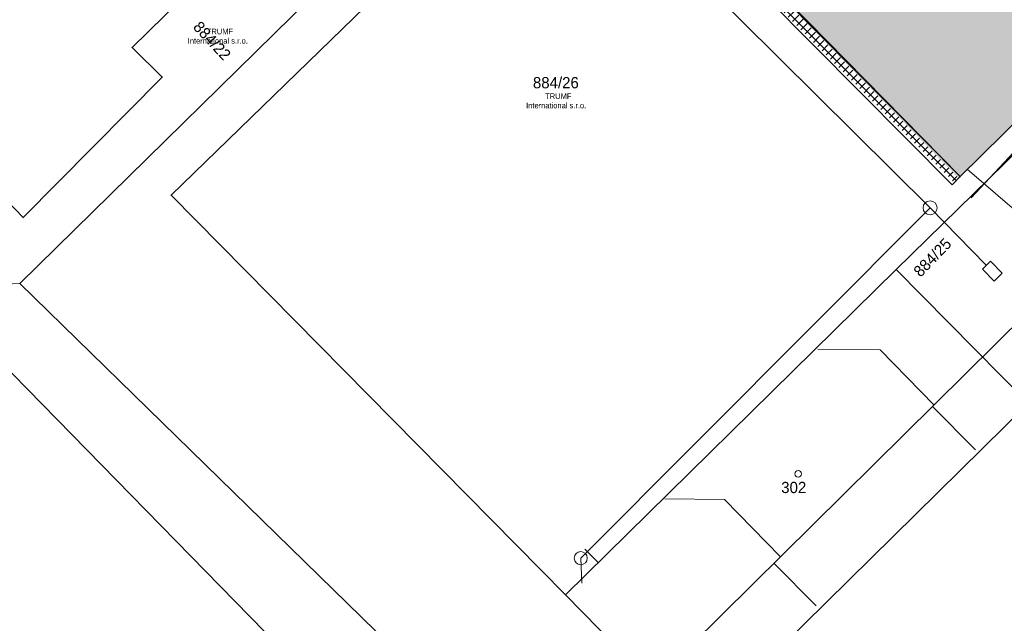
# Model space of a CAD drawing. Header units: millimetres. Extents: x -527259 to -526551, y -1129736 to -1129000.
# Tile 3 of 213: x -527188 to -527135, y -1129673 to -1129640. Entities that reach past the tile are written whole.
import ezdxf
from ezdxf.enums import TextEntityAlignment as Align

# ---------------------------------------------------------------- set-up
doc = ezdxf.new("R2010")
doc.units = ezdxf.units.MM
doc.header["$LTSCALE"] = 12
for name, color, linetype, lineweight in [('ISa_destova_kanalizace', 4, 'KANALIZACE_DESTOVA_PODZ', 9), ('ISa_NN', 6, 'EL_VEDENI_NN_PODZ', 0), ('ISa_splaskova_kanalizace', 30, 'KANALIZACE_SPLASKOVA_PODZ', 0), ('KN tlusta', 170, 'Continuous', 35), ('ROZHRANI', 6, 'Continuous', 9), ('srafy', 6, 'Continuous', 9), ('text', 6, 'Continuous', 9), ('tlusta', 7, 'Continuous', 15)]:
    doc.layers.add(name, color=color, linetype=linetype, lineweight=lineweight)
doc.layers.add('netisk', color=30, linetype='Continuous', plot=False)
doc.layers.add('Parc. č.', color=170, linetype='Continuous')
doc.styles.add('laplan', font='txt', dxfattribs={"height": 0.002})
doc.styles.add('laplan N', font='txt')
doc.linetypes.add('EL_VEDENI_NN_PODZ', pattern='A,35,-15,[109,CADKON.SHX,S=5,R=0,X=0,Y=0],-50', length=100)
doc.linetypes.add('KANALIZACE_DESTOVA_PODZ', pattern='A,35,-15,[102,CADKON.SHX,S=5,R=0,X=0,Y=5],-5,[106,CADKON.SHX,S=5,R=0,X=10,Y=0],30,-15', length=100)
doc.linetypes.add('KANALIZACE_SPLASKOVA_PODZ', pattern='A,35,-15,[102,CADKON.SHX,S=5,R=0,X=0,Y=5],-5,[102,CADKON.SHX,S=5,R=0,X=20,Y=5],30,-15', length=100)

# ---------------------------------------------------------------- blocks, each defined once
blk = doc.blocks.new('4$02')
at = {"layer": 'tlusta', "color": 0}
blk.add_circle((-0.007, 0.001), 0.175, dxfattribs=at)

msp = doc.modelspace()

# ---------------------------------------------------------------- hatches: boundary and pattern name
at = {"layer": 'srafy', "transparency": 33554534}
h = msp.add_hatch(color=251, dxfattribs=at)
h.dxf.hatch_style = 1
h.paths.add_polyline_path([(-527118.036, -1129629.388), (-527116.936, -1129630.498), (-527112.186, -1129625.828), (-527112.506, -1129625.508), (-527130.546, -1129607.168), (-527144.483, -1129620.853), (-527146.376, -1129622.711), (-527152.38, -1129628.59), (-527152.756, -1129628.928), (-527154.385, -1129630.579), (-527154.946, -1129631.148), (-527137.69, -1129648.74)])
at = {"layer": 'srafy', "transparency": 33554610}
h = msp.add_hatch(dxfattribs=at)
h.set_pattern_fill('ANSI37', color=251, scale=0.1)
h.set_pattern_definition([(45, (-527166.41627, -1129638.22832), (-0.2245064, 0.2245064), []), (135, (-527166.41627, -1129638.22832), (-0.2245064, -0.2245064), [])])
h.paths.add_polyline_path([(-527160.918, -1129633.138), (-527161.23, -1129632.826), (-527166.326, -1129637.598), (-527167.686, -1129636.098), (-527164.322, -1129632.833), (-527164.763, -1129632.392), (-527167.986, -1129635.568), (-527196.996, -1129634.803), (-527196.661, -1129635.159), (-527168.576, -1129636.068), (-527166.416, -1129638.228)])
h.paths.add_polyline_path([(-527156.008, -1129630.138), (-527156.425, -1129630.556), (-527137.924, -1129648.978), (-527137.689, -1129648.741), (-527154.946, -1129631.148)])

# ---------------------------------------------------------------- linework, layer by layer
at = {"layer": 'ISa_destova_kanalizace', "ltscale": 0.002}
for p, q in [((-527137.226, -1129648.258), (-527131.376, -1129653.308)), ((-527153.486, -1129675.148), (-527131.376, -1129653.308)), ((-527145.212, -1129657.871), (-527141.889, -1129657.906)), ((-527141.889, -1129657.906), (-527139.003, -1129660.854)), ((-527136.796, -1129663.248), (-527139.082, -1129660.932)), ((-527153.378, -1129665.867), (-527150.196, -1129665.9)), ((-527150.196, -1129665.9), (-527147.208, -1129668.952)), ((-527145.296, -1129671.578), (-527147.553, -1129669.291))]:
    msp.add_line(p, q, dxfattribs=at)
at = {"layer": 'ISa_NN', "ltscale": 0.002}
for p, q in [((-527187.846, -1129654.371), (-527166.907, -1129633.829)), ((-527202.189, -1129655.011), (-527187.846, -1129654.371)), ((-527164.806, -1129676.828), (-527187.846, -1129654.371))]:
    msp.add_line(p, q, dxfattribs=at)
at = {"layer": 'ISa_splaskova_kanalizace', "ltscale": 0.002}
for p, q in [((-527134.516, -1129647.108), (-527137.016, -1129649.798)), ((-527136.23, -1129653.37), (-527139.216, -1129650.328)), ((-527136.415, -1129653.598), (-527135.987, -1129653.179)), ((-527135.987, -1129653.179), (-527136.415, -1129653.598)), ((-527135.358, -1129653.823), (-527135.987, -1129653.179)), ((-527136.415, -1129653.598), (-527135.787, -1129654.242)), ((-527135.787, -1129654.242), (-527135.358, -1129653.823)), ((-527135.787, -1129654.242), (-527135.358, -1129653.823)), ((-527157.65, -1129668.553), (-527156.952, -1129669.269))]:
    msp.add_line(p, q, dxfattribs=at)
for points in [[(-527139.216, -1129650.328), (-527159.438, -1129630.277), (-527159.43, -1129627.993)], [(-527157.813, -1129670.365), (-527157.879, -1129669.03), (-527139.216, -1129650.328)]]:
    msp.add_lwpolyline(points, dxfattribs=at)
for centre, radius in [((-527139.216, -1129650.328), 0.375), ((-527157.879, -1129669.03), 0.35)]:
    msp.add_circle(centre, radius, dxfattribs=at)
at = {"layer": 'KN tlusta', "linetype": 'Continuous'}
for p, q in [((-527134.396, -1129647.138), (-527141.026, -1129653.628)), ((-527141.026, -1129653.628), (-527158.696, -1129670.978)), ((-527133.976, -1129660.768), (-527141.026, -1129653.628)), ((-527133.976, -1129660.768), (-527151.646, -1129678.148)), ((-527158.696, -1129670.978), (-527151.646, -1129678.148))]:
    msp.add_line(p, q, dxfattribs=at)
for points in [[(-527189.336, -1129649.128), (-527187.666, -1129650.848), (-527180.236, -1129643.348), (-527181.846, -1129641.778), (-527160.196, -1129620.568)], [(-527158.696, -1129670.978), (-527179.766, -1129649.648), (-527155.356, -1129625.968)], [(-527152.716, -1129628.918), (-527154.886, -1129631.078), (-527137.606, -1129648.658), (-527118.036, -1129629.388), (-527116.936, -1129630.498)], [(-527193.806, -1129653.508), (-527129.536, -1129719.158), (-527116.546, -1129714.058)]]:
    msp.add_lwpolyline(points, dxfattribs=at)
at = {"layer": 'netisk', "lineweight": 5}
msp.add_line((-527137.606, -1129648.658), (-527138.037, -1129649.095), dxfattribs=at)
at = {"layer": 'ROZHRANI', "linetype": 'Continuous'}
msp.add_line((-527138.037, -1129649.095), (-527156.43, -1129630.561), dxfattribs=at)
at = {"layer": 'tlusta', "linetype": 'Continuous'}
msp.add_line((-527137.606, -1129648.658), (-527154.946, -1129631.148), dxfattribs=at)

# ---------------------------------------------------------------- block references
msp.add_blockref('4$02', (-527146.256, -1129664.528), dxfattribs=at)

# ---------------------------------------------------------------- texts
at = {"layer": 'Parc. č.'}
for s, rotation, style, p in [('884/22', 313, 'laplan', (-527177.79, -1129641.613)), ('884/25', 46, 'laplan N', (-527138.874, -1129653.184))]:
    msp.add_text(s, height=0.6, rotation=rotation, dxfattribs=dict(at, style=style)).set_placement(p, align=Align.CENTER)
at = {"layer": 'Parc. č.', "style": 'laplan'}
for s, p in [('884/26', (-527159.206, -1129643.949)), ('302', (-527146.498, -1129665.555))]:
    msp.add_text(s, height=0.6, dxfattribs=at).set_placement(p, align=Align.CENTER)
at = {"layer": 'text', "char_height": 0.3, "attachment_point": 1, "rotation": 0.1036, "style": 'laplan N'}
for insert in [(-527179.731, -1129640.772), (-527161.655, -1129644.221)]:
    msp.add_mtext_dynamic_manual_height_columns('\\pi1.87775;TRUMF\\P\\pi0.85882;International s.r.o.', width=5.11793, gutter_width=2, heights=[0], dxfattribs=dict(at, insert=insert))

doc.saveas('drawing.dxf')
